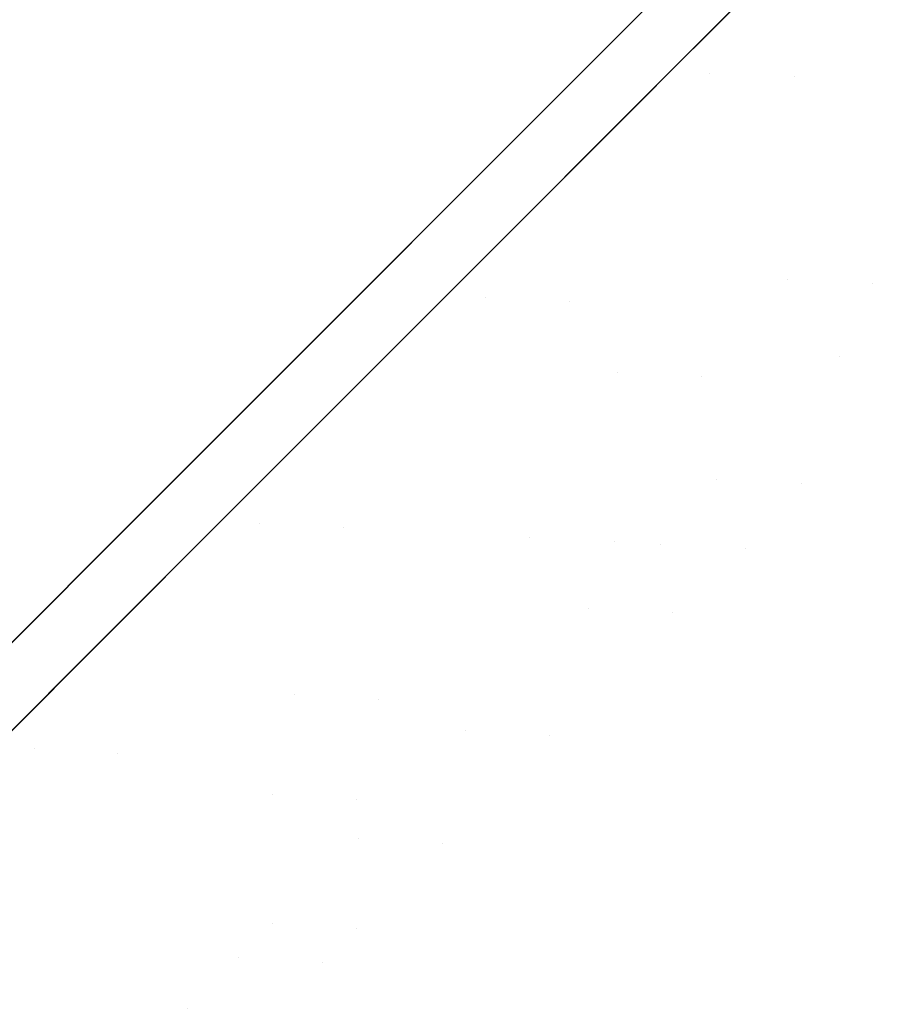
# Model space of a CAD drawing. Header units: centimetres. Extents: x -75.9 to -58, y -8.3 to 9.3.
# Tile 5 of 11: x -67.3 to -65.5, y -0.5 to 1.6. Entities that reach past the tile are written whole.
import ezdxf

# ---------------------------------------------------------------- set-up
doc = ezdxf.new("R2010")
doc.units = ezdxf.units.CM
doc.header["$LTSCALE"] = 2.54
doc.layers.add('Lucido design-1', color=7, linetype='Continuous')

# ---------------------------------------------------------------- blocks, each defined once
blk = doc.blocks.new('Gruppo-1')
at = {"color": 30, "linetype": 'Continuous', "lineweight": 9}
for points, invisible_edges in [([(-65.956, 0.4486, -1099.0103), (-63.8978, 2.5807, -1098.1336), (-63.8287, 2.6498, -1098.5947)], 11), ([(-64.8651, 1.558, -1099.0103), (-65.956, 0.4486, -1099.0103), (-63.8287, 2.6498, -1098.5947)], 11), ([(-63.6418, 2.6457, -1098.5936), (-65.7743, 0.4391, -1099.0103), (-64.6808, 1.5512, -1099.0103)], 11), ([(-63.6418, 2.6457, -1098.5936), (-63.711, 2.5765, -1098.1314), (-65.7743, 0.4391, -1099.0103)], 11), ([(-63.9561, 2.5224, -1097.8892), (-63.8978, 2.5807, -1098.1336), (-65.956, 0.4486, -1099.0103)], 11), ([(-65.7743, 0.4391, -1099.0103), (-63.711, 2.5765, -1098.1314), (-63.7695, 2.518, -1097.8863)], 11), ([(-65.956, 0.4486, -1099.0103), (-64.0333, 2.4452, -1097.6383), (-63.9561, 2.5224, -1097.8892)], 11), ([(-63.7695, 2.518, -1097.8863), (-63.8469, 2.4406, -1097.6349), (-65.7743, 0.4391, -1099.0103)], 11), ([(-64.0333, 2.4452, -1097.6383), (-65.956, 0.4486, -1099.0103), (-65.0868, 1.3363, -1098.0711)], 11), ([(-64.903, 1.329, -1098.0688), (-65.7743, 0.4391, -1099.0103), (-63.8469, 2.4406, -1097.6349)], 11), ([(-65.8519, 1.4571, -1088.1705), (-65.9797, 1.6051, -1086.6592), (-65.4363, 2.1486, -1086.7587)], 9), ([(-65.4381, 2.1467, -1111.2444), (-65.9793, 1.6056, -1111.3693), (-65.8519, 1.4571, -1109.85)], 10), ([(-65.4363, 2.1486, -1086.7587), (-65.3773, 1.9317, -1088.2759), (-65.8519, 1.4571, -1088.1705)], 11), ([(-65.8519, 1.4571, -1109.85), (-65.3773, 1.9317, -1109.7446), (-65.4381, 2.1467, -1111.2444)], 11), ([(-65.2541, 2.1425, -1086.7377), (-65.7981, 1.5985, -1086.6258), (-65.67, 1.4501, -1088.1434)], 10), ([(-65.67, 1.4501, -1109.8771), (-65.7977, 1.5989, -1111.4007), (-65.2552, 2.1414, -1111.2747)], 9), ([(-65.67, 1.4501, -1088.1434), (-65.1942, 1.9259, -1088.249), (-65.2541, 2.1425, -1086.7377)], 11), ([(-65.2552, 2.1414, -1111.2747), (-65.1942, 1.9259, -1109.7715), (-65.67, 1.4501, -1109.8771)], 11), ([(-65.3538, 1.7157, -1089.7993), (-65.761, 1.3084, -1089.7089), (-65.8519, 1.4571, -1088.1705), (-65.3773, 1.9317, -1088.2759)], 15), ([(-65.3773, 1.9317, -1109.7446), (-65.8519, 1.4571, -1109.85), (-65.761, 1.3084, -1108.3116), (-65.3538, 1.7157, -1108.2212)], 15), ([(-65.1942, 1.9259, -1088.249), (-65.67, 1.4501, -1088.1434), (-65.5789, 1.301, -1089.6857), (-65.1706, 1.7093, -1089.7763)], 15), ([(-65.1706, 1.7093, -1108.2442), (-65.5789, 1.301, -1108.3348), (-65.67, 1.4501, -1109.8771), (-65.1942, 1.9259, -1109.7715)], 15), ([(-65.3657, 1.5008, -1091.328), (-65.7054, 1.1611, -1091.2526), (-65.761, 1.3084, -1089.7089), (-65.3538, 1.7157, -1089.7993)], 15), ([(-65.3538, 1.7157, -1108.2212), (-65.761, 1.3084, -1108.3116), (-65.7054, 1.1611, -1106.7679), (-65.3657, 1.5008, -1106.6925)], 15), ([(-65.1706, 1.7093, -1089.7763), (-65.5789, 1.301, -1089.6857), (-65.5231, 1.1533, -1091.2332), (-65.1826, 1.4939, -1091.3088)], 15), ([(-65.1826, 1.4939, -1106.7117), (-65.5231, 1.1533, -1106.7873), (-65.5789, 1.301, -1108.3348), (-65.1706, 1.7093, -1108.2442)], 15), ([(-66.3321, 0.9769, -1088.1068), (-66.452, 1.1328, -1086.5727), (-65.9797, 1.6051, -1086.6592)], 9), ([(-65.9797, 1.6051, -1086.6592), (-66.452, 1.1328, -1086.5727), (-66.1317, 1.2649, -1086.5572)], 10), ([(-66.3321, 0.9769, -1109.9137), (-65.8519, 1.4571, -1109.85), (-65.9793, 1.6056, -1111.3693)], 11), ([(-65.9793, 1.6056, -1111.3693), (-66.167, 1.4179, -1111.4127), (-66.3321, 0.9769, -1109.9137)], 10), ([(-65.9797, 1.6051, -1086.6592), (-65.8519, 1.4571, -1088.1705), (-66.3321, 0.9769, -1088.1068)], 11), ([(-65.9768, 1.4198, -1111.4423), (-66.167, 1.4179, -1111.4127), (-65.9793, 1.6056, -1111.3693)], 9), ([(-66.1317, 1.2649, -1086.5572), (-65.7981, 1.5985, -1086.6258), (-65.9797, 1.6051, -1086.6592)], 10), ([(-65.9793, 1.6056, -1111.3693), (-65.7977, 1.5989, -1111.4007), (-65.9768, 1.4198, -1111.4423)], 9), ([(-66.1514, 0.9686, -1109.9409), (-65.9768, 1.4198, -1111.4423), (-65.7977, 1.5989, -1111.4007)], 9), ([(-65.7977, 1.5989, -1111.4007), (-65.67, 1.4501, -1109.8771), (-66.1514, 0.9686, -1109.9409)], 11), ([(-66.1514, 0.9686, -1088.0796), (-65.67, 1.4501, -1088.1434), (-65.7981, 1.5985, -1086.6258)], 11), ([(-65.7981, 1.5985, -1086.6258), (-66.1317, 1.2649, -1086.5572), (-66.1514, 0.9686, -1088.0796)], 10), ([(-65.956, 0.4486, -1099.0103), (-64.8651, 1.558, -1099.0103), (-64.8749, 1.5482, -1099.218)], 11), ([(-64.8749, 1.5482, -1099.218), (-64.9095, 1.5136, -1099.4485), (-65.956, 0.4486, -1099.0103)], 11), ([(-64.6906, 1.5414, -1099.2186), (-64.6808, 1.5512, -1099.0103), (-65.7743, 0.4391, -1099.0103)], 11), ([(-65.7743, 0.4391, -1099.0103), (-64.7252, 1.5067, -1099.4496), (-64.6906, 1.5414, -1099.2186)], 11), ([(-65.685, 1.0153, -1092.8004), (-65.1459, 1.5544, -1092.9442), (-65.2954, 1.2755, -1094.4591), (-65.6999, 0.871, -1094.3512)], 15), ([(-65.6999, 0.871, -1103.6694), (-65.2954, 1.2755, -1103.5614), (-65.1459, 1.5544, -1105.0763), (-65.685, 1.0153, -1105.2201)], 15), ([(-65.3657, 1.5008, -1106.6925), (-65.685, 1.0153, -1105.2201), (-65.1459, 1.5544, -1105.0763)], 11), ([(-65.1459, 1.5544, -1092.9442), (-65.685, 1.0153, -1092.8004), (-65.3657, 1.5008, -1091.328)], 11), ([(-65.5176, 0.8625, -1094.3395), (-65.1121, 1.268, -1094.4477), (-64.9622, 1.5476, -1092.9291), (-65.5027, 1.0071, -1092.7849)], 15), ([(-65.5027, 1.0071, -1105.2357), (-64.9622, 1.5476, -1105.0914), (-65.1121, 1.268, -1103.5728), (-65.5176, 0.8625, -1103.681)], 15), ([(-64.9622, 1.5476, -1105.0914), (-65.5027, 1.0071, -1105.2357), (-65.1826, 1.4939, -1106.7117)], 11), ([(-65.1826, 1.4939, -1091.3088), (-65.5027, 1.0071, -1092.7849), (-64.9622, 1.5476, -1092.9291)], 11), ([(-65.956, 0.4486, -1099.0103), (-64.9095, 1.5136, -1099.4485), (-64.9772, 1.4459, -1099.6961)], 11), ([(-64.7931, 1.4388, -1099.6979), (-64.7252, 1.5067, -1099.4496), (-65.7743, 0.4391, -1099.0103)], 11), ([(-65.685, 1.0153, -1092.8004), (-65.7054, 1.1611, -1091.2526), (-65.3657, 1.5008, -1091.328)], 11), ([(-65.3657, 1.5008, -1106.6925), (-65.7054, 1.1611, -1106.7679), (-65.685, 1.0153, -1105.2201)], 11), ([(-65.223, 1.2555, -1096.0921), (-64.9828, 1.4957, -1096.2478), (-65.4519, 0.9712, -1097.6292), (-65.572, 0.8511, -1097.5514)], 15), ([(-65.572, 0.8511, -1100.4692), (-65.4519, 0.9712, -1100.3913), (-64.9828, 1.4957, -1101.7727), (-65.223, 1.2555, -1101.9284)], 15), ([(-65.5027, 1.0071, -1105.2357), (-65.5231, 1.1533, -1106.7873), (-65.1826, 1.4939, -1106.7117)], 11), ([(-65.1826, 1.4939, -1091.3088), (-65.5231, 1.1533, -1091.2332), (-65.5027, 1.0071, -1092.7849)], 11), ([(-66.3321, 0.9769, -1088.1068), (-65.8519, 1.4571, -1088.1705), (-65.761, 1.3084, -1089.7089), (-66.1731, 0.8964, -1089.6543)], 15), ([(-66.1731, 0.8964, -1108.3662), (-65.761, 1.3084, -1108.3116), (-65.8519, 1.4571, -1109.85), (-66.3321, 0.9769, -1109.9137)], 15), ([(-65.992, 0.8879, -1089.6309), (-65.5789, 1.301, -1089.6857), (-65.67, 1.4501, -1088.1434), (-66.1514, 0.9686, -1088.0796)], 15), ([(-66.1514, 0.9686, -1109.9409), (-65.67, 1.4501, -1109.8771), (-65.5789, 1.301, -1108.3348), (-65.992, 0.8879, -1108.3896)], 15), ([(-64.9772, 1.4459, -1099.6961), (-65.0868, 1.3363, -1099.9494), (-65.956, 0.4486, -1099.0103)], 11), ([(-65.7743, 0.4391, -1099.0103), (-64.903, 1.329, -1099.9517), (-64.7931, 1.4388, -1099.6979)], 11), ([(-66.167, 1.4179, -1111.4127), (-66.5265, 1.0583, -1111.4389), (-66.3321, 0.9769, -1109.9137)], 10), ([(-66.3463, 1.0503, -1111.4696), (-66.5265, 1.0583, -1111.4389), (-66.167, 1.4179, -1111.4127)], 9), ([(-66.167, 1.4179, -1111.4127), (-65.9768, 1.4198, -1111.4423), (-66.3463, 1.0503, -1111.4696)], 9), ([(-66.1514, 0.9686, -1109.9409), (-66.3463, 1.0503, -1111.4696), (-65.9768, 1.4198, -1111.4423)], 9), ([(-65.956, 0.4486, -1099.0103), (-65.0868, 1.3363, -1099.9494), (-65.1595, 1.2636, -1100.0726)], 11), ([(-65.1595, 1.2636, -1097.948), (-65.0868, 1.3363, -1098.0711), (-65.956, 0.4486, -1099.0103)], 11), ([(-65.7743, 0.4391, -1099.0103), (-64.903, 1.329, -1098.0688), (-64.9758, 1.2561, -1097.9453)], 11), ([(-64.9758, 1.2561, -1100.0752), (-64.903, 1.329, -1099.9517), (-65.7743, 0.4391, -1099.0103)], 11), ([(-66.1731, 0.8964, -1089.6543), (-65.761, 1.3084, -1089.7089), (-65.7054, 1.1611, -1091.2526), (-66.0491, 0.8174, -1091.207)], 15), ([(-66.0491, 0.8174, -1106.8135), (-65.7054, 1.1611, -1106.7679), (-65.761, 1.3084, -1108.3116), (-66.1731, 0.8964, -1108.3662)], 15), ([(-65.8677, 0.8088, -1091.1875), (-65.5231, 1.1533, -1091.2332), (-65.5789, 1.301, -1089.6857), (-65.992, 0.8879, -1089.6309)], 15), ([(-65.992, 0.8879, -1108.3896), (-65.5789, 1.301, -1108.3348), (-65.5231, 1.1533, -1106.7873), (-65.8677, 0.8088, -1106.833)], 15), ([(-65.6999, 0.871, -1094.3512), (-65.2954, 1.2755, -1094.4591), (-65.4804, 0.9981, -1095.9758), (-65.7501, 0.7284, -1095.9038)], 15), ([(-65.7501, 0.7284, -1102.1167), (-65.4804, 0.9981, -1102.0447), (-65.2954, 1.2755, -1103.5614), (-65.6999, 0.871, -1103.6694)], 15), ([(-65.5679, 0.7195, -1095.8961), (-65.2976, 0.9899, -1095.9682), (-65.1121, 1.268, -1094.4477), (-65.5176, 0.8625, -1094.3395)], 15), ([(-65.5176, 0.8625, -1103.681), (-65.1121, 1.268, -1103.5728), (-65.2976, 0.9899, -1102.0523), (-65.5679, 0.7195, -1102.1245)], 15), ([(-66.452, 1.1328, -1086.5727), (-66.346, 1.0506, -1086.5486), (-66.1317, 1.2649, -1086.5572)], 9), ([(-66.1317, 1.2649, -1086.5572), (-66.346, 1.0506, -1086.5486), (-66.1514, 0.9686, -1088.0796)], 10), ([(-65.956, 0.4486, -1099.0103), (-65.2447, 1.1784, -1097.831), (-65.1595, 1.2636, -1097.948)], 11), ([(-65.1595, 1.2636, -1100.0726), (-65.2447, 1.1784, -1100.1895), (-65.956, 0.4486, -1099.0103)], 11), ([(-65.7743, 0.4391, -1099.0103), (-65.0613, 1.1706, -1100.1925), (-64.9758, 1.2561, -1100.0752)], 11), ([(-64.9758, 1.2561, -1097.9453), (-65.0613, 1.1706, -1097.828), (-65.7743, 0.4391, -1099.0103)], 11), ([(-65.572, 0.8511, -1097.5514), (-65.7007, 0.7224, -1097.4932), (-65.4804, 0.9981, -1095.9758), (-65.223, 1.2555, -1096.0921)], 15), ([(-65.223, 1.2555, -1101.9284), (-65.4804, 0.9981, -1102.0447), (-65.7007, 0.7224, -1100.5273), (-65.572, 0.8511, -1100.4692)], 15), ([(-65.0395, 1.248, -1096.0848), (-65.2976, 0.9899, -1095.9682), (-65.5184, 0.7135, -1097.4894), (-65.3894, 0.8426, -1097.5477)], 15), ([(-65.3894, 0.8426, -1100.4728), (-65.5184, 0.7135, -1100.5311), (-65.2976, 0.9899, -1102.0523), (-65.0395, 1.248, -1101.9357)], 15), ([(-65.685, 1.0153, -1105.2201), (-65.7054, 1.1611, -1106.7679), (-66.0491, 0.8174, -1106.8135)], 11), ([(-66.0491, 0.8174, -1091.207), (-65.7054, 1.1611, -1091.2526), (-65.685, 1.0153, -1092.8004)], 11), ([(-65.956, 0.4486, -1099.0103), (-65.2447, 1.1784, -1100.1895), (-65.3424, 1.0807, -1100.297)], 11), ([(-65.3424, 1.0807, -1097.7236), (-65.2447, 1.1784, -1097.831), (-65.956, 0.4486, -1099.0103)], 11), ([(-65.7743, 0.4391, -1099.0103), (-65.0613, 1.1706, -1097.828), (-65.1592, 1.0727, -1097.7203)], 11), ([(-65.1592, 1.0727, -1100.3002), (-65.0613, 1.1706, -1100.1925), (-65.7743, 0.4391, -1099.0103)], 11), ([(-65.5027, 1.0071, -1092.7849), (-65.5231, 1.1533, -1091.2332), (-65.8677, 0.8088, -1091.1875)], 11), ([(-65.8677, 0.8088, -1106.833), (-65.5231, 1.1533, -1106.7873), (-65.5027, 1.0071, -1105.2357)], 11), ([(-66.3321, 0.9769, -1088.1068), (-66.526, 1.0589, -1086.5714), (-66.452, 1.1328, -1086.5727)], 9), ([(-66.452, 1.1328, -1086.5727), (-66.526, 1.0589, -1086.5714), (-66.346, 1.0506, -1086.5486)], 10), ([(-65.956, 0.4486, -1099.0103), (-65.4519, 0.9712, -1097.6292), (-65.3424, 1.0807, -1097.7236)], 11), ([(-65.3424, 1.0807, -1100.297), (-65.4519, 0.9712, -1100.3913), (-65.956, 0.4486, -1099.0103)], 11), ([(-66.8152, 0.4938, -1088.0855), (-67.0774, 0.5074, -1086.5616), (-66.526, 1.0589, -1086.5714)], 9), ([(-66.526, 1.0589, -1086.5714), (-67.0774, 0.5074, -1086.5616), (-66.8987, 0.4979, -1086.5263)], 10), ([(-66.5265, 1.0583, -1111.4389), (-67.0772, 0.5076, -1111.4791), (-66.8152, 0.4938, -1109.935)], 10), ([(-66.8984, 0.4982, -1111.5103), (-67.0772, 0.5076, -1111.4791), (-66.5265, 1.0583, -1111.4389)], 9), ([(-66.8987, 0.4979, -1086.5263), (-66.346, 1.0506, -1086.5486), (-66.526, 1.0589, -1086.5714)], 10), ([(-66.5265, 1.0583, -1111.4389), (-66.3463, 1.0503, -1111.4696), (-66.8984, 0.4982, -1111.5103)], 9), ([(-66.526, 1.0589, -1086.5714), (-66.3321, 0.9769, -1088.1068), (-66.8152, 0.4938, -1088.0855)], 11), ([(-66.8152, 0.4938, -1109.935), (-66.3321, 0.9769, -1109.9137), (-66.5265, 1.0583, -1111.4389)], 11), ([(-65.7743, 0.4391, -1099.0103), (-65.269, 0.9629, -1100.3948), (-65.1592, 1.0727, -1100.3002)], 11), ([(-65.1592, 1.0727, -1097.7203), (-65.269, 0.9629, -1097.6257), (-65.7743, 0.4391, -1099.0103)], 11), ([(-66.346, 1.0506, -1086.5486), (-66.8987, 0.4979, -1086.5263), (-66.6357, 0.4844, -1088.0582)], 10), ([(-66.6357, 0.4844, -1109.9623), (-66.8984, 0.4982, -1111.5103), (-66.3463, 1.0503, -1111.4696)], 9), ([(-66.6357, 0.4844, -1088.0582), (-66.1514, 0.9686, -1088.0796), (-66.346, 1.0506, -1086.5486)], 11), ([(-66.3463, 1.0503, -1111.4696), (-66.1514, 0.9686, -1109.9409), (-66.6357, 0.4844, -1109.9623)], 11), ([(-66.0491, 0.8174, -1106.8135), (-66.2368, 0.4634, -1105.2689), (-65.685, 1.0153, -1105.2201)], 11), ([(-65.685, 1.0153, -1092.8004), (-66.2368, 0.4634, -1092.7517), (-66.0491, 0.8174, -1091.207)], 11), ([(-65.6999, 0.871, -1094.3512), (-66.1139, 0.457, -1094.3146), (-66.2368, 0.4634, -1092.7517), (-65.685, 1.0153, -1092.8004)], 15), ([(-65.685, 1.0153, -1105.2201), (-66.2368, 0.4634, -1105.2689), (-66.1139, 0.457, -1103.7059), (-65.6999, 0.871, -1103.6694)], 15), ([(-65.5027, 1.0071, -1105.2357), (-66.0559, 0.4539, -1105.2845), (-65.8677, 0.8088, -1106.833)], 11), ([(-65.8677, 0.8088, -1091.1875), (-66.0559, 0.4539, -1092.736), (-65.5027, 1.0071, -1092.7849)], 11), ([(-65.5027, 1.0071, -1092.7849), (-66.0559, 0.4539, -1092.736), (-65.9327, 0.4474, -1094.3029), (-65.5176, 0.8625, -1094.3395)], 15), ([(-65.5176, 0.8625, -1103.681), (-65.9327, 0.4474, -1103.7176), (-66.0559, 0.4539, -1105.2845), (-65.5027, 1.0071, -1105.2357)], 15), ([(-65.7501, 0.7284, -1095.9038), (-65.4804, 0.9981, -1095.9758), (-65.7007, 0.7224, -1097.4932), (-65.8355, 0.5876, -1097.4572)], 15), ([(-65.8355, 0.5876, -1100.5633), (-65.7007, 0.7224, -1100.5273), (-65.4804, 0.9981, -1102.0447), (-65.7501, 0.7284, -1102.1167)], 15), ([(-66.1731, 0.8964, -1089.6543), (-66.5876, 0.4819, -1089.636), (-66.8152, 0.4938, -1088.0855), (-66.3321, 0.9769, -1088.1068)], 15), ([(-66.3321, 0.9769, -1109.9137), (-66.8152, 0.4938, -1109.935), (-66.5876, 0.4819, -1108.3845), (-66.1731, 0.8964, -1108.3662)], 15), ([(-65.956, 0.4486, -1099.0103), (-65.4519, 0.9712, -1100.3913), (-65.572, 0.8511, -1100.4692)], 11), ([(-65.572, 0.8511, -1097.5514), (-65.4519, 0.9712, -1097.6292), (-65.956, 0.4486, -1099.0103)], 11), ([(-65.6536, 0.5784, -1097.4533), (-65.5184, 0.7135, -1097.4894), (-65.2976, 0.9899, -1095.9682), (-65.5679, 0.7195, -1095.8961)], 15), ([(-65.5679, 0.7195, -1102.1245), (-65.2976, 0.9899, -1102.0523), (-65.5184, 0.7135, -1100.5311), (-65.6536, 0.5784, -1100.5672)], 15), ([(-66.1514, 0.9686, -1088.0796), (-66.6357, 0.4844, -1088.0582), (-66.4075, 0.4724, -1089.6126), (-65.992, 0.8879, -1089.6309)], 15), ([(-65.992, 0.8879, -1108.3896), (-66.4075, 0.4724, -1108.408), (-66.6357, 0.4844, -1109.9623), (-66.1514, 0.9686, -1109.9409)], 15), ([(-65.7743, 0.4391, -1099.0103), (-65.269, 0.9629, -1097.6257), (-65.3894, 0.8426, -1097.5477)], 11), ([(-65.3894, 0.8426, -1100.4728), (-65.269, 0.9629, -1100.3948), (-65.7743, 0.4391, -1099.0103)], 11), ([(-66.0491, 0.8174, -1091.207), (-66.3948, 0.4717, -1091.1918), (-66.5876, 0.4819, -1089.636), (-66.1731, 0.8964, -1089.6543)], 15), ([(-66.1731, 0.8964, -1108.3662), (-66.5876, 0.4819, -1108.3845), (-66.3948, 0.4717, -1106.8288), (-66.0491, 0.8174, -1106.8135)], 15), ([(-65.992, 0.8879, -1089.6309), (-66.4075, 0.4724, -1089.6126), (-66.2142, 0.4622, -1091.1722), (-65.8677, 0.8088, -1091.1875)], 15), ([(-65.8677, 0.8088, -1106.833), (-66.2142, 0.4622, -1106.8483), (-66.4075, 0.4724, -1108.408), (-65.992, 0.8879, -1108.3896)], 15), ([(-65.7501, 0.7284, -1095.9038), (-66.0262, 0.4523, -1095.8795), (-66.1139, 0.457, -1094.3146), (-65.6999, 0.871, -1094.3512)], 15), ([(-65.6999, 0.871, -1103.6694), (-66.1139, 0.457, -1103.7059), (-66.0262, 0.4523, -1102.1411), (-65.7501, 0.7284, -1102.1167)], 15), ([(-65.956, 0.4486, -1099.0103), (-65.7007, 0.7224, -1097.4932), (-65.572, 0.8511, -1097.5514)], 11), ([(-65.572, 0.8511, -1100.4692), (-65.7007, 0.7224, -1100.5273), (-65.956, 0.4486, -1099.0103)], 11), ([(-65.5176, 0.8625, -1094.3395), (-65.9327, 0.4474, -1094.3029), (-65.8447, 0.4428, -1095.8716), (-65.5679, 0.7195, -1095.8961)], 15), ([(-65.5679, 0.7195, -1102.1245), (-65.8447, 0.4428, -1102.1489), (-65.9327, 0.4474, -1103.7176), (-65.5176, 0.8625, -1103.681)], 15), ([(-65.7743, 0.4391, -1099.0103), (-65.5184, 0.7135, -1100.5311), (-65.3894, 0.8426, -1100.4728)], 11), ([(-65.3894, 0.8426, -1097.5477), (-65.5184, 0.7135, -1097.4894), (-65.7743, 0.4391, -1099.0103)], 11), ([(-66.2368, 0.4634, -1092.7517), (-66.3948, 0.4717, -1091.1918), (-66.0491, 0.8174, -1091.207)], 11), ([(-66.0491, 0.8174, -1106.8135), (-66.3948, 0.4717, -1106.8288), (-66.2368, 0.4634, -1105.2689)], 11), ([(-66.0559, 0.4539, -1105.2845), (-66.2142, 0.4622, -1106.8483), (-65.8677, 0.8088, -1106.833)], 11), ([(-65.8677, 0.8088, -1091.1875), (-66.2142, 0.4622, -1091.1722), (-66.0559, 0.4539, -1092.736)], 11), ([(-65.8355, 0.5876, -1097.4572), (-65.9735, 0.4496, -1097.445), (-66.0262, 0.4523, -1095.8795), (-65.7501, 0.7284, -1095.9038)], 15), ([(-65.7501, 0.7284, -1102.1167), (-66.0262, 0.4523, -1102.1411), (-65.9735, 0.4496, -1100.5755), (-65.8355, 0.5876, -1100.5633)], 15), ([(-65.956, 0.4486, -1099.0103), (-65.7007, 0.7224, -1100.5273), (-65.8355, 0.5876, -1100.5633)], 11), ([(-65.8355, 0.5876, -1097.4572), (-65.7007, 0.7224, -1097.4932), (-65.956, 0.4486, -1099.0103)], 11), ([(-65.5679, 0.7195, -1095.8961), (-65.8447, 0.4428, -1095.8716), (-65.7919, 0.44, -1097.4411), (-65.6536, 0.5784, -1097.4533)], 15), ([(-65.6536, 0.5784, -1100.5672), (-65.7919, 0.44, -1100.5794), (-65.8447, 0.4428, -1102.1489), (-65.5679, 0.7195, -1102.1245)], 15), ([(-65.7743, 0.4391, -1099.0103), (-65.5184, 0.7135, -1097.4894), (-65.6536, 0.5784, -1097.4533)], 11), ([(-65.6536, 0.5784, -1100.5672), (-65.5184, 0.7135, -1100.5311), (-65.7743, 0.4391, -1099.0103)], 11), ([(-65.956, 0.4486, -1099.0103), (-65.9735, 0.4496, -1097.445), (-65.8355, 0.5876, -1097.4572)], 11), ([(-65.8355, 0.5876, -1100.5633), (-65.9735, 0.4496, -1100.5755), (-65.956, 0.4486, -1099.0103)], 11), ([(-65.7743, 0.4391, -1099.0103), (-65.7919, 0.44, -1100.5794), (-65.6536, 0.5784, -1100.5672)], 11), ([(-65.6536, 0.5784, -1097.4533), (-65.7919, 0.44, -1097.4411), (-65.7743, 0.4391, -1099.0103)], 11), ([(-67.0772, 0.5076, -1111.4791), (-67.6277, -0.0428, -1111.4338), (-67.2982, 0.0108, -1109.9137)], 10), ([(-67.4502, -0.0536, -1111.4649), (-67.6277, -0.0428, -1111.4338), (-67.0772, 0.5076, -1111.4791)], 9), ([(-67.2982, 0.0108, -1088.1068), (-67.4802, 0.1047, -1086.5544), (-67.0774, 0.5074, -1086.5616)], 9), ([(-67.1604, 0.2362, -1086.5157), (-67.0774, 0.5074, -1086.5616), (-67.4802, 0.1047, -1086.5544)], 9), ([(-67.0772, 0.5076, -1111.4791), (-66.8984, 0.4982, -1111.5103), (-67.4502, -0.0536, -1111.4649)], 9), ([(-67.2982, 0.0108, -1109.9137), (-66.8152, 0.4938, -1109.935), (-67.0772, 0.5076, -1111.4791)], 11), ([(-67.0774, 0.5074, -1086.5616), (-66.8152, 0.4938, -1088.0855), (-67.2982, 0.0108, -1088.1068)], 11), ([(-67.1604, 0.2362, -1086.5157), (-66.8987, 0.4979, -1086.5263), (-67.0774, 0.5074, -1086.5616)], 10), ([(-67.1199, 0.0001, -1109.9409), (-67.4502, -0.0536, -1111.4649), (-66.8984, 0.4982, -1111.5103)], 9), ([(-67.2982, 0.0108, -1088.1068), (-66.8152, 0.4938, -1088.0855), (-66.5876, 0.4819, -1089.636), (-67.0021, 0.0674, -1089.6543)], 15), ([(-67.0021, 0.0674, -1108.3662), (-66.5876, 0.4819, -1108.3845), (-66.8152, 0.4938, -1109.935), (-67.2982, 0.0108, -1109.9137)], 15), ([(-66.8987, 0.4979, -1086.5263), (-67.1604, 0.2362, -1086.5157), (-67.1199, 0.0001, -1088.0796)], 10), ([(-66.8984, 0.4982, -1111.5103), (-66.6357, 0.4844, -1109.9623), (-67.1199, 0.0001, -1109.9409)], 11), ([(-67.1199, 0.0001, -1088.0796), (-66.6357, 0.4844, -1088.0582), (-66.8987, 0.4979, -1086.5263)], 11), ([(-66.8231, 0.0569, -1089.6309), (-66.4075, 0.4724, -1089.6126), (-66.6357, 0.4844, -1088.0582), (-67.1199, 0.0001, -1088.0796)], 15), ([(-67.1199, 0.0001, -1109.9409), (-66.6357, 0.4844, -1109.9623), (-66.4075, 0.4724, -1108.408), (-66.8231, 0.0569, -1108.3896)], 15), ([(-67.0021, 0.0674, -1089.6543), (-66.5876, 0.4819, -1089.636), (-66.3948, 0.4717, -1091.1918), (-66.7405, 0.126, -1091.207)], 15), ([(-66.7405, 0.126, -1106.8135), (-66.3948, 0.4717, -1106.8288), (-66.5876, 0.4819, -1108.3845), (-67.0021, 0.0674, -1108.3662)], 15), ([(-66.5608, 0.1157, -1091.1875), (-66.2142, 0.4622, -1091.1722), (-66.4075, 0.4724, -1089.6126), (-66.8231, 0.0569, -1089.6309)], 15), ([(-66.8231, 0.0569, -1108.3896), (-66.4075, 0.4724, -1108.408), (-66.2142, 0.4622, -1106.8483), (-66.5608, 0.1157, -1106.833)], 15), ([(-66.2368, 0.4634, -1105.2689), (-66.3948, 0.4717, -1106.8288), (-66.7405, 0.126, -1106.8135)], 11), ([(-66.7405, 0.126, -1091.207), (-66.3948, 0.4717, -1091.1918), (-66.2368, 0.4634, -1092.7517)], 11), ([(-65.956, 0.4486, -1099.0103), (-68.2236, -1.7451, -1098.5947), (-68.1963, -1.7178, -1098.3694)], 11), ([(-68.2236, -1.7451, -1098.5947), (-65.956, 0.4486, -1099.0103), (-67.0819, -0.6588, -1099.0103)], 11), ([(-68.1963, -1.7178, -1098.3694), (-68.1545, -1.676, -1098.1336), (-65.956, 0.4486, -1099.0103)], 11), ([(-65.956, 0.4486, -1099.0103), (-68.1545, -1.676, -1098.1336), (-68.0962, -1.6177, -1097.8892)], 11), ([(-68.0962, -1.6177, -1097.8892), (-68.019, -1.5405, -1097.6383), (-65.956, 0.4486, -1099.0103)], 11), ([(-66.8602, -0.4371, -1098.0711), (-65.956, 0.4486, -1099.0103), (-68.019, -1.5405, -1097.6383)], 11), ([(-67.0721, -0.649, -1099.218), (-67.0819, -0.6588, -1099.0103), (-65.956, 0.4486, -1099.0103)], 11), ([(-65.956, 0.4486, -1099.0103), (-67.0376, -0.6145, -1099.4485), (-67.0721, -0.649, -1099.218)], 11), ([(-66.9698, -0.5467, -1099.6961), (-67.0376, -0.6145, -1099.4485), (-65.956, 0.4486, -1099.0103)], 11), ([(-65.956, 0.4486, -1099.0103), (-66.8602, -0.4371, -1099.9494), (-66.9698, -0.5467, -1099.6961)], 11), ([(-65.956, 0.4486, -1099.0103), (-66.8602, -0.4371, -1098.0711), (-66.7875, -0.3645, -1097.948)], 11), ([(-66.7875, -0.3645, -1100.0726), (-66.8602, -0.4371, -1099.9494), (-65.956, 0.4486, -1099.0103)], 11), ([(-66.7405, 0.126, -1106.8135), (-66.7887, -0.0884, -1105.2201), (-66.2368, 0.4634, -1105.2689)], 11), ([(-66.2368, 0.4634, -1092.7517), (-66.7887, -0.0884, -1092.8004), (-66.7405, 0.126, -1091.207)], 11), ([(-66.7887, -0.0884, -1092.8004), (-66.2368, 0.4634, -1092.7517), (-66.1139, 0.457, -1094.3146), (-66.528, 0.0429, -1094.3512)], 15), ([(-66.528, 0.0429, -1103.6694), (-66.1139, 0.457, -1103.7059), (-66.2368, 0.4634, -1105.2689), (-66.7887, -0.0884, -1105.2201)], 15), ([(-65.956, 0.4486, -1099.0103), (-66.7023, -0.2792, -1100.1895), (-66.7875, -0.3645, -1100.0726)], 11), ([(-66.7875, -0.3645, -1097.948), (-66.7023, -0.2792, -1097.831), (-65.956, 0.4486, -1099.0103)], 11), ([(-65.956, 0.4486, -1099.0103), (-66.7023, -0.2792, -1097.831), (-66.6046, -0.1815, -1097.7236)], 11), ([(-66.6046, -0.1815, -1100.297), (-66.7023, -0.2792, -1100.1895), (-65.956, 0.4486, -1099.0103)], 11), ([(-66.0559, 0.4539, -1105.2845), (-66.6091, -0.0993, -1105.2357), (-66.5608, 0.1157, -1106.833)], 11), ([(-66.5608, 0.1157, -1091.1875), (-66.6091, -0.0993, -1092.7849), (-66.0559, 0.4539, -1092.736)], 11), ([(-66.3478, 0.0324, -1094.3395), (-65.9327, 0.4474, -1094.3029), (-66.0559, 0.4539, -1092.736), (-66.6091, -0.0993, -1092.7849)], 15), ([(-66.6091, -0.0993, -1105.2357), (-66.0559, 0.4539, -1105.2845), (-65.9327, 0.4474, -1103.7176), (-66.3478, 0.0324, -1103.681)], 15), ([(-65.956, 0.4486, -1099.0103), (-66.4951, -0.072, -1100.3913), (-66.6046, -0.1815, -1100.297)], 11), ([(-66.6046, -0.1815, -1097.7236), (-66.4951, -0.072, -1097.6292), (-65.956, 0.4486, -1099.0103)], 11), ([(-66.0559, 0.4539, -1092.736), (-66.2142, 0.4622, -1091.1722), (-66.5608, 0.1157, -1091.1875)], 11), ([(-66.5608, 0.1157, -1106.833), (-66.2142, 0.4622, -1106.8483), (-66.0559, 0.4539, -1105.2845)], 11), ([(-66.528, 0.0429, -1094.3512), (-66.1139, 0.457, -1094.3146), (-66.0262, 0.4523, -1095.8795), (-66.3022, 0.1763, -1095.9038)], 15), ([(-66.3022, 0.1763, -1102.1167), (-66.0262, 0.4523, -1102.1411), (-66.1139, 0.457, -1103.7059), (-66.528, 0.0429, -1103.6694)], 15), ([(-65.956, 0.4486, -1099.0103), (-66.4951, -0.072, -1097.6292), (-66.375, 0.048, -1097.5514)], 11), ([(-66.375, 0.048, -1100.4692), (-66.4951, -0.072, -1100.3913), (-65.956, 0.4486, -1099.0103)], 11), ([(-65.956, 0.4486, -1099.0103), (-66.2464, 0.1767, -1100.5273), (-66.375, 0.048, -1100.4692)], 11), ([(-66.375, 0.048, -1097.5514), (-66.2464, 0.1767, -1097.4932), (-65.956, 0.4486, -1099.0103)], 11), ([(-66.1214, 0.1661, -1095.8961), (-65.8447, 0.4428, -1095.8716), (-65.9327, 0.4474, -1094.3029), (-66.3478, 0.0324, -1094.3395)], 15), ([(-66.3478, 0.0324, -1103.681), (-65.9327, 0.4474, -1103.7176), (-65.8447, 0.4428, -1102.1489), (-66.1214, 0.1661, -1102.1245)], 15), ([(-66.3022, 0.1763, -1095.9038), (-66.0262, 0.4523, -1095.8795), (-65.9735, 0.4496, -1097.445), (-66.1115, 0.3116, -1097.4572)], 15), ([(-66.1115, 0.3116, -1100.5633), (-65.9735, 0.4496, -1100.5755), (-66.0262, 0.4523, -1102.1411), (-66.3022, 0.1763, -1102.1167)], 15), ([(-65.956, 0.4486, -1099.0103), (-66.2464, 0.1767, -1097.4932), (-66.1115, 0.3116, -1097.4572)], 11), ([(-66.1115, 0.3116, -1100.5633), (-66.2464, 0.1767, -1100.5273), (-65.956, 0.4486, -1099.0103)], 11), ([(-65.956, 0.4486, -1099.0103), (-65.9735, 0.4496, -1100.5755), (-66.1115, 0.3116, -1100.5633)], 11), ([(-66.1115, 0.3116, -1097.4572), (-65.9735, 0.4496, -1097.445), (-65.956, 0.4486, -1099.0103)], 11), ([(-66.9031, -0.6711, -1099.0103), (-65.7743, 0.4391, -1099.0103), (-68.0476, -1.7601, -1098.5936)], 11), ([(-68.0202, -1.7327, -1098.3678), (-68.0476, -1.7601, -1098.5936), (-65.7743, 0.4391, -1099.0103)], 11), ([(-65.7743, 0.4391, -1099.0103), (-67.9784, -1.6909, -1098.1314), (-68.0202, -1.7327, -1098.3678)], 11), ([(-67.9199, -1.6324, -1097.8863), (-67.9784, -1.6909, -1098.1314), (-65.7743, 0.4391, -1099.0103)], 11), ([(-65.7743, 0.4391, -1099.0103), (-67.8425, -1.555, -1097.6349), (-67.9199, -1.6324, -1097.8863)], 11), ([(-67.8425, -1.555, -1097.6349), (-65.7743, 0.4391, -1099.0103), (-66.6808, -0.4489, -1098.0688)], 11), ([(-65.7743, 0.4391, -1099.0103), (-66.9031, -0.6711, -1099.0103), (-66.8932, -0.6613, -1099.2186)], 11), ([(-66.8932, -0.6613, -1099.2186), (-66.8586, -0.6267, -1099.4496), (-65.7743, 0.4391, -1099.0103)], 11), ([(-65.7743, 0.4391, -1099.0103), (-66.8586, -0.6267, -1099.4496), (-66.7907, -0.5588, -1099.6979)], 11), ([(-66.7907, -0.5588, -1099.6979), (-66.6808, -0.4489, -1099.9517), (-65.7743, 0.4391, -1099.0103)], 11), ([(-65.7743, 0.4391, -1099.0103), (-66.6808, -0.4489, -1099.9517), (-66.608, -0.376, -1100.0752)], 11), ([(-66.608, -0.376, -1097.9453), (-66.6808, -0.4489, -1098.0688), (-65.7743, 0.4391, -1099.0103)], 11), ([(-65.7743, 0.4391, -1099.0103), (-66.5225, -0.2906, -1097.828), (-66.608, -0.376, -1097.9453)], 11), ([(-66.608, -0.376, -1100.0752), (-66.5225, -0.2906, -1100.1925), (-65.7743, 0.4391, -1099.0103)], 11), ([(-65.7743, 0.4391, -1099.0103), (-66.5225, -0.2906, -1100.1925), (-66.4246, -0.1927, -1100.3002)], 11), ([(-66.4246, -0.1927, -1097.7203), (-66.5225, -0.2906, -1097.828), (-65.7743, 0.4391, -1099.0103)], 11), ([(-65.7743, 0.4391, -1099.0103), (-66.3148, -0.0829, -1097.6257), (-66.4246, -0.1927, -1097.7203)], 11), ([(-66.4246, -0.1927, -1100.3002), (-66.3148, -0.0829, -1100.3948), (-65.7743, 0.4391, -1099.0103)], 11), ([(-65.7743, 0.4391, -1099.0103), (-66.3148, -0.0829, -1100.3948), (-66.1944, 0.0375, -1100.4728)], 11), ([(-66.1944, 0.0375, -1097.5477), (-66.3148, -0.0829, -1097.6257), (-65.7743, 0.4391, -1099.0103)], 11), ([(-65.7743, 0.4391, -1099.0103), (-66.0654, 0.1665, -1097.4894), (-66.1944, 0.0375, -1097.5477)], 11), ([(-66.1944, 0.0375, -1100.4728), (-66.0654, 0.1665, -1100.5311), (-65.7743, 0.4391, -1099.0103)], 11), ([(-65.9303, 0.3017, -1097.4533), (-65.7919, 0.44, -1097.4411), (-65.8447, 0.4428, -1095.8716), (-66.1214, 0.1661, -1095.8961)], 15), ([(-66.1214, 0.1661, -1102.1245), (-65.8447, 0.4428, -1102.1489), (-65.7919, 0.44, -1100.5794), (-65.9303, 0.3017, -1100.5672)], 15), ([(-65.7743, 0.4391, -1099.0103), (-66.0654, 0.1665, -1100.5311), (-65.9303, 0.3017, -1100.5672)], 11), ([(-65.9303, 0.3017, -1097.4533), (-66.0654, 0.1665, -1097.4894), (-65.7743, 0.4391, -1099.0103)], 11), ([(-65.7743, 0.4391, -1099.0103), (-65.7919, 0.44, -1097.4411), (-65.9303, 0.3017, -1097.4533)], 11), ([(-65.9303, 0.3017, -1100.5672), (-65.7919, 0.44, -1100.5794), (-65.7743, 0.4391, -1099.0103)], 11), ([(-66.1115, 0.3116, -1097.4572), (-66.2464, 0.1767, -1097.4932), (-66.5719, -0.0934, -1095.9758), (-66.3022, 0.1763, -1095.9038)], 15), ([(-66.3022, 0.1763, -1102.1167), (-66.5719, -0.0934, -1102.0447), (-66.2464, 0.1767, -1100.5273), (-66.1115, 0.3116, -1100.5633)], 15), ([(-66.1214, 0.1661, -1095.8961), (-66.3918, -0.1043, -1095.9682), (-66.0654, 0.1665, -1097.4894), (-65.9303, 0.3017, -1097.4533)], 15), ([(-65.9303, 0.3017, -1100.5672), (-66.0654, 0.1665, -1100.5311), (-66.3918, -0.1043, -1102.0523), (-66.1214, 0.1661, -1102.1245)], 15), ([(-67.4802, 0.1047, -1086.5544), (-67.45, -0.0534, -1086.5519), (-67.1604, 0.2362, -1086.5157)], 9), ([(-67.1604, 0.2362, -1086.5157), (-67.45, -0.0534, -1086.5519), (-67.1199, 0.0001, -1088.0796)], 10), ([(-66.3022, 0.1763, -1095.9038), (-66.5719, -0.0934, -1095.9758), (-66.9324, -0.3615, -1094.4591), (-66.528, 0.0429, -1094.3512)], 15), ([(-66.528, 0.0429, -1103.6694), (-66.9324, -0.3615, -1103.5614), (-66.5719, -0.0934, -1102.0447), (-66.3022, 0.1763, -1102.1167)], 15), ([(-66.8293, -0.3508, -1096.0921), (-66.5719, -0.0934, -1095.9758), (-66.2464, 0.1767, -1097.4932), (-66.375, 0.048, -1097.5514)], 15), ([(-66.375, 0.048, -1100.4692), (-66.2464, 0.1767, -1100.5273), (-66.5719, -0.0934, -1102.0447), (-66.8293, -0.3508, -1101.9284)], 15), ([(-66.3478, 0.0324, -1094.3395), (-66.7532, -0.3731, -1094.4477), (-66.3918, -0.1043, -1095.9682), (-66.1214, 0.1661, -1095.8961)], 15), ([(-66.1214, 0.1661, -1102.1245), (-66.3918, -0.1043, -1102.0523), (-66.7532, -0.3731, -1103.5728), (-66.3478, 0.0324, -1103.681)], 15), ([(-66.1944, 0.0375, -1097.5477), (-66.0654, 0.1665, -1097.4894), (-66.3918, -0.1043, -1095.9682), (-66.6499, -0.3624, -1096.0848)], 15), ([(-66.6499, -0.3624, -1101.9357), (-66.3918, -0.1043, -1102.0523), (-66.0654, 0.1665, -1100.5311), (-66.1944, 0.0375, -1100.4728)], 15), ([(-66.7405, 0.126, -1091.207), (-67.0842, -0.2177, -1091.2526), (-67.4142, -0.3447, -1089.7089), (-67.0021, 0.0674, -1089.6543)], 15), ([(-67.0021, 0.0674, -1108.3662), (-67.4142, -0.3447, -1108.3116), (-67.0842, -0.2177, -1106.7679), (-66.7405, 0.126, -1106.8135)], 15), ([(-66.8231, 0.0569, -1089.6309), (-67.2362, -0.3562, -1089.6857), (-66.9053, -0.2289, -1091.2332), (-66.5608, 0.1157, -1091.1875)], 15), ([(-66.5608, 0.1157, -1106.833), (-66.9053, -0.2289, -1106.7873), (-67.2362, -0.3562, -1108.3348), (-66.8231, 0.0569, -1108.3896)], 15), ([(-66.7887, -0.0884, -1092.8004), (-67.0842, -0.2177, -1091.2526), (-66.7405, 0.126, -1091.207)], 11), ([(-66.7405, 0.126, -1106.8135), (-67.0842, -0.2177, -1106.7679), (-66.7887, -0.0884, -1105.2201)], 11), ([(-66.6091, -0.0993, -1105.2357), (-66.9053, -0.2289, -1106.7873), (-66.5608, 0.1157, -1106.833)], 11), ([(-66.5608, 0.1157, -1091.1875), (-66.9053, -0.2289, -1091.2332), (-66.6091, -0.0993, -1092.7849)], 11), ([(-67.2982, 0.0108, -1088.1068), (-67.6278, -0.0429, -1086.5762), (-67.4802, 0.1047, -1086.5544)], 9), ([(-67.0021, 0.0674, -1089.6543), (-67.4142, -0.3447, -1089.7089), (-67.7784, -0.4694, -1088.1705), (-67.2982, 0.0108, -1088.1068)], 15), ([(-67.2982, 0.0108, -1109.9137), (-67.7784, -0.4694, -1109.85), (-67.4142, -0.3447, -1108.3116), (-67.0021, 0.0674, -1108.3662)], 15), ([(-67.1199, 0.0001, -1088.0796), (-67.6013, -0.4813, -1088.1434), (-67.2362, -0.3562, -1089.6857), (-66.8231, 0.0569, -1089.6309)], 15), ([(-66.8231, 0.0569, -1108.3896), (-67.2362, -0.3562, -1108.3348), (-67.6013, -0.4813, -1109.8771), (-67.1199, 0.0001, -1109.9409)], 15), ([(-66.528, 0.0429, -1094.3512), (-66.9324, -0.3615, -1094.4591), (-67.3278, -0.6275, -1092.9442), (-66.7887, -0.0884, -1092.8004)], 15), ([(-66.7887, -0.0884, -1105.2201), (-67.3278, -0.6275, -1105.0763), (-66.9324, -0.3615, -1103.5614), (-66.528, 0.0429, -1103.6694)], 15), ([(-66.375, 0.048, -1097.5514), (-66.4951, -0.072, -1097.6292), (-67.0695, -0.591, -1096.2478), (-66.8293, -0.3508, -1096.0921)], 15), ([(-66.8293, -0.3508, -1101.9284), (-67.0695, -0.591, -1101.7727), (-66.4951, -0.072, -1100.3913), (-66.375, 0.048, -1100.4692)], 15), ([(-66.6091, -0.0993, -1092.7849), (-67.1496, -0.6398, -1092.9291), (-66.7532, -0.3731, -1094.4477), (-66.3478, 0.0324, -1094.3395)], 15), ([(-66.3478, 0.0324, -1103.681), (-66.7532, -0.3731, -1103.5728), (-67.1496, -0.6398, -1105.0914), (-66.6091, -0.0993, -1105.2357)], 15), ([(-66.6499, -0.3624, -1096.0848), (-66.8906, -0.6031, -1096.2409), (-66.3148, -0.0829, -1097.6257), (-66.1944, 0.0375, -1097.5477)], 15), ([(-66.1944, 0.0375, -1100.4728), (-66.3148, -0.0829, -1100.3948), (-66.8906, -0.6031, -1101.7796), (-66.6499, -0.3624, -1101.9357)], 15), ([(-67.7784, -0.4694, -1109.85), (-67.2982, 0.0108, -1109.9137), (-67.6277, -0.0428, -1111.4338)], 11), ([(-67.6278, -0.0429, -1086.5762), (-67.2982, 0.0108, -1088.1068), (-67.7784, -0.4694, -1088.1705)], 11), ([(-67.6013, -0.4813, -1088.1434), (-67.1199, 0.0001, -1088.0796), (-67.45, -0.0534, -1086.5519)], 11), ([(-67.4502, -0.0536, -1111.4649), (-67.1199, 0.0001, -1109.9409), (-67.6013, -0.4813, -1109.8771)], 11), ([(-67.2885, -0.81, -1096.4365), (-67.0695, -0.591, -1096.2478), (-66.4951, -0.072, -1097.6292), (-66.6046, -0.1815, -1097.7236)], 15), ([(-66.6046, -0.1815, -1100.297), (-66.4951, -0.072, -1100.3913), (-67.0695, -0.591, -1101.7727), (-67.2885, -0.81, -1101.584)], 15), ([(-66.4246, -0.1927, -1097.7203), (-66.3148, -0.0829, -1097.6257), (-66.8906, -0.6031, -1096.2409), (-67.1102, -0.8227, -1096.4301)], 15), ([(-67.1102, -0.8227, -1101.5904), (-66.8906, -0.6031, -1101.7796), (-66.3148, -0.0829, -1100.3948), (-66.4246, -0.1927, -1100.3002)], 15), ([(-66.7887, -0.0884, -1105.2201), (-67.0842, -0.2177, -1106.7679), (-67.4238, -0.5573, -1106.6925)], 11), ([(-67.4238, -0.5573, -1106.6925), (-67.3278, -0.6275, -1105.0763), (-66.7887, -0.0884, -1105.2201)], 11), ([(-66.7887, -0.0884, -1092.8004), (-67.3278, -0.6275, -1092.9442), (-67.4238, -0.5573, -1091.328)], 11), ([(-67.4238, -0.5573, -1091.328), (-67.0842, -0.2177, -1091.2526), (-66.7887, -0.0884, -1092.8004)], 11), ([(-67.3185, -0.7476, -1094.6336), (-66.9324, -0.3615, -1094.4591), (-66.5719, -0.0934, -1095.9758), (-66.8293, -0.3508, -1096.0921)], 15), ([(-66.8293, -0.3508, -1101.9284), (-66.5719, -0.0934, -1102.0447), (-66.9324, -0.3615, -1103.5614), (-67.3185, -0.7476, -1103.387)], 15), ([(-66.6091, -0.0993, -1105.2357), (-67.1496, -0.6398, -1105.0914), (-67.2459, -0.5694, -1106.7117)], 11), ([(-66.6091, -0.0993, -1092.7849), (-66.9053, -0.2289, -1091.2332), (-67.2459, -0.5694, -1091.3088)], 11), ([(-67.2459, -0.5694, -1091.3088), (-67.1496, -0.6398, -1092.9291), (-66.6091, -0.0993, -1092.7849)], 11), ([(-67.2459, -0.5694, -1106.7117), (-66.9053, -0.2289, -1106.7873), (-66.6091, -0.0993, -1105.2357)], 11), ([(-66.6499, -0.3624, -1096.0848), (-66.3918, -0.1043, -1095.9682), (-66.7532, -0.3731, -1094.4477), (-67.1403, -0.7602, -1094.6226)], 15), ([(-67.1403, -0.7602, -1103.3979), (-66.7532, -0.3731, -1103.5728), (-66.3918, -0.1043, -1102.0523), (-66.6499, -0.3624, -1101.9357)], 15), ([(-66.6046, -0.1815, -1097.7236), (-66.7023, -0.2792, -1097.831), (-67.4839, -1.0054, -1096.6514), (-67.2885, -0.81, -1096.4365)], 15), ([(-67.2885, -0.81, -1101.584), (-67.4839, -1.0054, -1101.3691), (-66.7023, -0.2792, -1100.1895), (-66.6046, -0.1815, -1100.297)], 15), ([(-67.1102, -0.8227, -1096.4301), (-67.3061, -1.0186, -1096.6455), (-66.5225, -0.2906, -1097.828), (-66.4246, -0.1927, -1097.7203)], 15), ([(-66.4246, -0.1927, -1100.3002), (-66.5225, -0.2906, -1100.1925), (-67.3061, -1.0186, -1101.375), (-67.1102, -0.8227, -1101.5904)], 15), ([(-67.8214, -0.752, -1089.7993), (-67.4142, -0.3447, -1089.7089), (-67.0842, -0.2177, -1091.2526), (-67.4238, -0.5573, -1091.328)], 15), ([(-67.4238, -0.5573, -1106.6925), (-67.0842, -0.2177, -1106.7679), (-67.4142, -0.3447, -1108.3116), (-67.8214, -0.752, -1108.2212)], 15), ([(-67.2459, -0.5694, -1091.3088), (-66.9053, -0.2289, -1091.2332), (-67.2362, -0.3562, -1089.6857), (-67.6445, -0.7645, -1089.7763)], 15), ([(-67.6445, -0.7645, -1108.2442), (-67.2362, -0.3562, -1108.3348), (-66.9053, -0.2289, -1106.7873), (-67.2459, -0.5694, -1106.7117)], 15), ([(-67.6544, -1.1759, -1096.8854), (-67.4839, -1.0054, -1096.6514), (-66.7023, -0.2792, -1097.831), (-66.7875, -0.3645, -1097.948)], 15), ([(-66.7875, -0.3645, -1100.0726), (-66.7023, -0.2792, -1100.1895), (-67.4839, -1.0054, -1101.3691), (-67.6544, -1.1759, -1101.1351)], 15), ([(-66.608, -0.376, -1097.9453), (-66.5225, -0.2906, -1097.828), (-67.3061, -1.0186, -1096.6455), (-67.477, -1.1895, -1096.8801)], 15), ([(-67.477, -1.1895, -1101.1404), (-67.3061, -1.0186, -1101.375), (-66.5225, -0.2906, -1100.1925), (-66.608, -0.376, -1100.0752)], 15), ([(-67.6445, -0.7645, -1089.7763), (-67.2362, -0.3562, -1089.6857), (-67.6013, -0.4813, -1088.1434), (-68.0772, -0.9571, -1088.249)], 15), ([(-68.0772, -0.9571, -1109.7715), (-67.6013, -0.4813, -1109.8771), (-67.2362, -0.3562, -1108.3348), (-67.6445, -0.7645, -1108.2442)], 15), ([(-66.8293, -0.3508, -1096.0921), (-67.0695, -0.591, -1096.2478), (-67.6787, -1.1078, -1094.867), (-67.3185, -0.7476, -1094.6336)], 15), ([(-67.3185, -0.7476, -1103.387), (-67.6787, -1.1078, -1103.1535), (-67.0695, -0.591, -1101.7727), (-66.8293, -0.3508, -1101.9284)], 15), ([(-67.8424, -1.1421, -1093.1768), (-67.3278, -0.6275, -1092.9442), (-66.9324, -0.3615, -1094.4591), (-67.3185, -0.7476, -1094.6336)], 15), ([(-67.3185, -0.7476, -1103.387), (-66.9324, -0.3615, -1103.5614), (-67.3278, -0.6275, -1105.0763), (-67.8424, -1.1421, -1104.8437)], 15), ([(-66.7875, -0.3645, -1097.948), (-66.8602, -0.4371, -1098.0711), (-67.7998, -1.3213, -1097.1318), (-67.6544, -1.1759, -1096.8854)], 15), ([(-67.6544, -1.1759, -1101.1351), (-67.7998, -1.3213, -1100.8887), (-66.8602, -0.4371, -1099.9494), (-66.7875, -0.3645, -1100.0726)], 15), ([(-67.1403, -0.7602, -1094.6226), (-66.7532, -0.3731, -1094.4477), (-67.1496, -0.6398, -1092.9291), (-67.6654, -1.1556, -1093.1622)], 15), ([(-67.6654, -1.1556, -1104.8583), (-67.1496, -0.6398, -1105.0914), (-66.7532, -0.3731, -1103.5728), (-67.1403, -0.7602, -1103.3979)], 15), ([(-67.477, -1.1895, -1096.8801), (-67.6228, -1.3353, -1097.1271), (-66.6808, -0.4489, -1098.0688), (-66.608, -0.376, -1097.9453)], 15), ([(-66.608, -0.376, -1100.0752), (-66.6808, -0.4489, -1099.9517), (-67.6228, -1.3353, -1100.8934), (-67.477, -1.1895, -1101.1404)], 15), ([(-67.1403, -0.7602, -1094.6226), (-67.5014, -1.1213, -1094.8567), (-66.8906, -0.6031, -1096.2409), (-66.6499, -0.3624, -1096.0848)], 15), ([(-66.6499, -0.3624, -1101.9357), (-66.8906, -0.6031, -1101.7796), (-67.5014, -1.1213, -1103.1638), (-67.1403, -0.7602, -1103.3979)], 15), ([(-66.8602, -0.4371, -1098.0711), (-68.019, -1.5405, -1097.6383), (-67.9209, -1.4423, -1097.3845)], 11), ([(-67.9209, -1.4423, -1100.6361), (-66.9698, -0.5467, -1099.6961), (-66.8602, -0.4371, -1099.9494)], 11), ([(-66.8602, -0.4371, -1099.9494), (-67.7998, -1.3213, -1100.8887), (-67.9209, -1.4423, -1100.6361)], 11), ([(-67.9209, -1.4423, -1097.3845), (-67.7998, -1.3213, -1097.1318), (-66.8602, -0.4371, -1098.0711)], 11), ([(-67.7441, -1.4566, -1097.3804), (-67.8425, -1.555, -1097.6349), (-66.6808, -0.4489, -1098.0688)], 11), ([(-67.7441, -1.4566, -1100.6401), (-67.6228, -1.3353, -1100.8934), (-66.6808, -0.4489, -1099.9517)], 11), ([(-66.6808, -0.4489, -1098.0688), (-67.6228, -1.3353, -1097.1271), (-67.7441, -1.4566, -1097.3804)], 11), ([(-66.6808, -0.4489, -1099.9517), (-66.7907, -0.5588, -1099.6979), (-67.7441, -1.4566, -1100.6401)], 11)]:
    blk.add_3dface(points, dxfattribs=dict(at, invisible_edges=invisible_edges))
blk = doc.blocks.new('Gruppo-2-1')
at = {"color": 7}
blk.add_blockref('Gruppo-1', (0, 0), dxfattribs=at)
blk = doc.blocks.new('Gruppo-4-1')
at = {"color": 7}
blk.add_blockref('Gruppo-2-1', (0, 0), dxfattribs=at)

msp = doc.modelspace()

# ---------------------------------------------------------------- block references
at = {"layer": 'Lucido design-1', "color": 7}
msp.add_blockref('Gruppo-4-1', (0, 0), dxfattribs=at)

doc.saveas('drawing.dxf')
